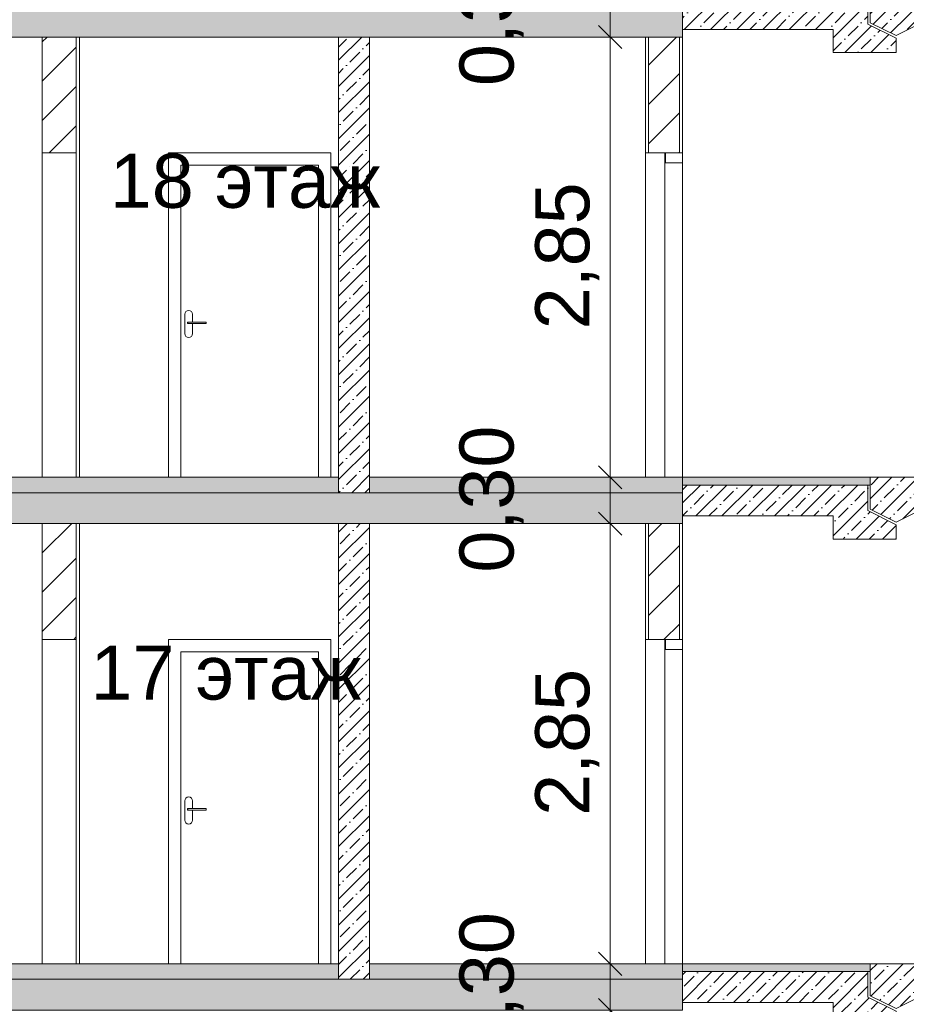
# Model space of a CAD drawing. Header units: millimetres. Extents: x -7244646 to -5701154, y 5723682 to 6071635.
# Tile 221 of 256: x -6395885 to -6390149, y 5793997 to 5800372. Entities that reach past the tile are written whole.
import ezdxf

# ---------------------------------------------------------------- set-up
doc = ezdxf.new("R2010")
doc.units = ezdxf.units.MM
doc.header["$MEASUREMENT"] = 0
doc.set_wipeout_variables(frame=1)
doc.linetypes.add('Wipeout_Contour', pattern=[1000, 0, -1000])
for name, color, linetype, lineweight in [('0_Ном._пера__1', 7, 'Continuous', 0), ('0_Ном._пера__120', 7, 'Continuous', 0), ('0_Ном._пера__141', 7, 'Continuous', 5), ('0_Ном._пера__18', 9, 'Continuous', 5), ('0_Ном._пера__21', 7, 'Continuous', 5), ('АР-вертикальная связь - Лестница.АР_Ном._пера__1', 7, 'Continuous', 0), ('АР-Чертеж-Размеры.АР_Ном._пера__1', 7, 'Continuous', 0), ('АР-Чертеж-Размеры.АР_Ном._пера__120', 7, 'Continuous', 0), ('АР-Чертеж-Размеры.АР_Ном._пера__141', 7, 'Continuous', 5)]:
    doc.layers.add(name, color=color, linetype=linetype, lineweight=lineweight)
doc.layers.add('АР-Чертеж-Размеры.АР', color=7, linetype='Continuous')
doc.styles.add('РЎР“Р•РќР•Р\xa0Р\x98Р\xa0_РЎРўР\x98Р›Р¬_2', font='arial.ttf')
doc.dimstyles.new('СГЕНЕРИР_СТИЛЬ__1', dxfattribs={"dimtxt": 500, "dimasz": 237.5, "dimexe": 0.18, "dimexo": 43263.067461, "dimgap": 0, "dimtad": 1, "dimlfac": 0.001, "dimzin": 0, "dimdsep": 46, "dimtxsty": 'РЎР“Р•РќР•Р\xa0Р\x98Р\xa0_РЎРўР\x98Р›Р¬_2', "dimblk": 'ARROWHEAD_6', "dimblk1": 'ARROWHEAD_6', "dimblk2": 'ARROWHEAD_6', "dimcen": 0.09, "dimclrd": 7, "dimclre": 7, "dimclrt": 7, "dimadec": 0, "dimazin": 0, "dimtfac": 1, "dimtdec": 4, "dimtmove": 2, "dimatfit": 3, "dimfxl": 1, "dimtolj": 1, "dimtzin": 0, "dimarcsym": 0})
doc.dimstyles.new('СГЕНЕРИР_СТИЛЬ__8', dxfattribs={"dimtxt": 350, "dimasz": 142.5, "dimexe": 0.18, "dimexo": 0.0625, "dimgap": 0, "dimtad": 1, "dimlfac": 0.001, "dimzin": 0, "dimdsep": 46, "dimtxsty": 'РЎР“Р•РќР•Р\xa0Р\x98Р\xa0_РЎРўР\x98Р›Р¬_2', "dimblk": 'ARROWHEAD_6', "dimblk1": 'ARROWHEAD_6', "dimblk2": 'ARROWHEAD_6', "dimcen": 0.09, "dimse1": 1, "dimse2": 1, "dimclrd": 7, "dimclre": 7, "dimclrt": 7, "dimadec": 0, "dimazin": 0, "dimtfac": 1, "dimtdec": 4, "dimtmove": 0, "dimatfit": 3, "dimfxl": 1, "dimtolj": 1, "dimtzin": 0, "dimarcsym": 0})
pattern_1 = [(45, (-7387333.12, 5739809.18), (-84.852814, 84.852814), []), (45, (-7387375.54, 5739851.61), (-84.852814, 84.852814), [90, -30, 0, -30])]
pattern_2 = [(45, (-7387333.12, 5739809.18), (-127.279217, 127.279217), [])]

# ---------------------------------------------------------------- blocks, each defined once
blk = doc.blocks.new('*D52', base_point=(-7387333.1, 5739809.2))
at = {"layer": 'АР-Чертеж-Размеры.АР_Ном._пера__1', "color": 7, "linetype": 'Continuous', "lineweight": 0, "transparency": 16777216}
for p, q in [((-6411439.3, 5858499.2), (-6411439.3, 5858686.7)), ((-6411314.3, 5858374.2), (-6411564.3, 5858624.2)), ((-6388218.7, 5858499.2), (-6411673.7, 5858499.2)), ((-6411439.3, 5738589.2), (-6411439.3, 5858499.2)), ((-6411564.3, 5738714.2), (-6411314.3, 5738464.2)), ((-6411204.9, 5738589.2), (-6411673.7, 5738589.2)), ((-6411439.3, 5738401.7), (-6411439.3, 5738589.2))]:
    blk.add_line(p, q, dxfattribs=at)
at = {"layer": 'АР-Чертеж-Размеры.АР_Ном._пера__1', "color": 7, "lineweight": 0, "transparency": 16777216, "insert": (-6411889.3, 5853972.3), "char_height": 500, "attachment_point": 7, "rotation": 90, "style": 'РЎР“Р•РќР•Р\xa0Р\x98Р\xa0_РЎРўР\x98Р›Р¬_2'}
blk.add_mtext('\\A1;{\\pql;\\fArial|b0|i0|c204|p0;\\W1.000000;119,91}', dxfattribs=at)
blk = doc.blocks.new('ARROWHEAD_6')
at = {"color": 0, "linetype": 'Continuous', "lineweight": 0}
for p, q in [((-0.5, -0.5), (0.5, 0.5)), ((0, 0), (-1, 0))]:
    blk.add_line(p, q, dxfattribs=at)
blk = doc.blocks.new('*D637', base_point=(-7387333.1, 5739809.2))
at = {"layer": 'АР-Чертеж-Размеры.АР_Ном._пера__1', "color": 7, "linetype": 'Continuous', "lineweight": 0, "transparency": 16777216}
for p, q in [((-6391924, 5793959.2), (-6392205.2, 5793959.2)), ((-6392064.6, 5791109.2), (-6392064.6, 5793959.2)), ((-6391924, 5791109.2), (-6392205.2, 5791109.2))]:
    blk.add_line(p, q, dxfattribs=at)
at = {"layer": 'АР-Чертеж-Размеры.АР_Ном._пера__141', "color": 7, "linetype": 'Continuous', "lineweight": 5, "transparency": 16777216}
for p, q in [((-6392139.6, 5794034.2), (-6391989.6, 5793884.2)), ((-6392139.6, 5791184.2), (-6391989.6, 5791034.2))]:
    blk.add_line(p, q, dxfattribs=at)
at = {"layer": 'АР-Чертеж-Размеры.АР_Ном._пера__120', "color": 7, "lineweight": 0, "transparency": 16777216, "char_height": 350, "attachment_point": 7, "rotation": 90, "style": 'РЎР“Р•РќР•Р\xa0Р\x98Р\xa0_РЎРўР\x98Р›Р¬_2'}
for s, insert in [('\\A1;{\\pql;\\fArial|b0|i0|c204|p0;\\W1.000000;0,30}', (-6392624.6, 5793642.1)), ('\\A1;{\\pql;\\fArial|b0|i0|c204|p0;\\W1.000000;2,85}', (-6392134.6, 5792067.1))]:
    blk.add_mtext(s, dxfattribs=dict(at, insert=insert))
blk = doc.blocks.new('*D638', base_point=(-7387333.1, 5739809.2))
at = {"layer": 'АР-Чертеж-Размеры.АР_Ном._пера__1', "color": 7, "linetype": 'Continuous', "lineweight": 0, "transparency": 16777216}
for p, q in [((-6391924, 5794259.2), (-6392205.2, 5794259.2)), ((-6392064.6, 5793959.2), (-6392064.6, 5794259.2)), ((-6391924, 5793959.2), (-6392205.2, 5793959.2))]:
    blk.add_line(p, q, dxfattribs=at)
at = {"layer": 'АР-Чертеж-Размеры.АР_Ном._пера__141', "color": 7, "linetype": 'Continuous', "lineweight": 5, "transparency": 16777216}
for p, q in [((-6392139.6, 5794334.2), (-6391989.6, 5794184.2)), ((-6392139.6, 5794034.2), (-6391989.6, 5793884.2))]:
    blk.add_line(p, q, dxfattribs=at)
blk = doc.blocks.new('*D639', base_point=(-7387333.1, 5739809.2))
at = {"layer": 'АР-Чертеж-Размеры.АР_Ном._пера__1', "color": 7, "linetype": 'Continuous', "lineweight": 0, "transparency": 16777216}
for p, q in [((-6391924, 5797109.2), (-6392205.2, 5797109.2)), ((-6392064.6, 5794259.2), (-6392064.6, 5797109.2)), ((-6391924, 5794259.2), (-6392205.2, 5794259.2))]:
    blk.add_line(p, q, dxfattribs=at)
at = {"layer": 'АР-Чертеж-Размеры.АР_Ном._пера__141', "color": 7, "linetype": 'Continuous', "lineweight": 5, "transparency": 16777216}
for p, q in [((-6392139.6, 5797184.2), (-6391989.6, 5797034.2)), ((-6392139.6, 5794334.2), (-6391989.6, 5794184.2))]:
    blk.add_line(p, q, dxfattribs=at)
at = {"layer": 'АР-Чертеж-Размеры.АР_Ном._пера__120', "color": 7, "lineweight": 0, "transparency": 16777216, "char_height": 350, "attachment_point": 7, "rotation": 90, "style": 'РЎР“Р•РќР•Р\xa0Р\x98Р\xa0_РЎРўР\x98Р›Р¬_2'}
for s, insert in [('\\A1;{\\pql;\\fArial|b0|i0|c204|p0;\\W1.000000;0,30}', (-6392624.6, 5796792.1)), ('\\A1;{\\pql;\\fArial|b0|i0|c204|p0;\\W1.000000;2,85}', (-6392134.6, 5795217.1))]:
    blk.add_mtext(s, dxfattribs=dict(at, insert=insert))
blk = doc.blocks.new('*D640', base_point=(-7387333.1, 5739809.2))
at = {"layer": 'АР-Чертеж-Размеры.АР_Ном._пера__1', "color": 7, "linetype": 'Continuous', "lineweight": 0, "transparency": 16777216}
for p, q in [((-6391924, 5797409.2), (-6392205.2, 5797409.2)), ((-6392064.6, 5797109.2), (-6392064.6, 5797409.2)), ((-6391924, 5797109.2), (-6392205.2, 5797109.2))]:
    blk.add_line(p, q, dxfattribs=at)
at = {"layer": 'АР-Чертеж-Размеры.АР_Ном._пера__141', "color": 7, "linetype": 'Continuous', "lineweight": 5, "transparency": 16777216}
for p, q in [((-6392139.6, 5797484.2), (-6391989.6, 5797334.2)), ((-6392139.6, 5797184.2), (-6391989.6, 5797034.2))]:
    blk.add_line(p, q, dxfattribs=at)
blk = doc.blocks.new('*D641', base_point=(-7387333.1, 5739809.2))
at = {"layer": 'АР-Чертеж-Размеры.АР_Ном._пера__1', "color": 7, "linetype": 'Continuous', "lineweight": 0, "transparency": 16777216}
for p, q in [((-6391924, 5800259.2), (-6392205.2, 5800259.2)), ((-6392064.6, 5797409.2), (-6392064.6, 5800259.2)), ((-6391924, 5797409.2), (-6392205.2, 5797409.2))]:
    blk.add_line(p, q, dxfattribs=at)
at = {"layer": 'АР-Чертеж-Размеры.АР_Ном._пера__141', "color": 7, "linetype": 'Continuous', "lineweight": 5, "transparency": 16777216}
for p, q in [((-6392139.6, 5800334.2), (-6391989.6, 5800184.2)), ((-6392139.6, 5797484.2), (-6391989.6, 5797334.2))]:
    blk.add_line(p, q, dxfattribs=at)
at = {"layer": 'АР-Чертеж-Размеры.АР_Ном._пера__120', "color": 7, "lineweight": 0, "transparency": 16777216, "char_height": 350, "attachment_point": 7, "rotation": 90, "style": 'РЎР“Р•РќР•Р\xa0Р\x98Р\xa0_РЎРўР\x98Р›Р¬_2'}
for s, insert in [('\\A1;{\\pql;\\fArial|b0|i0|c204|p0;\\W1.000000;0,30}', (-6392624.6, 5799942.1)), ('\\A1;{\\pql;\\fArial|b0|i0|c204|p0;\\W1.000000;2,85}', (-6392134.6, 5798367.1))]:
    blk.add_mtext(s, dxfattribs=dict(at, insert=insert))
blk = doc.blocks.new('*D642', base_point=(-7387333.1, 5739809.2))
at = {"layer": 'АР-Чертеж-Размеры.АР_Ном._пера__1', "color": 7, "linetype": 'Continuous', "lineweight": 0, "transparency": 16777216}
for p, q in [((-6391924, 5800559.2), (-6392205.2, 5800559.2)), ((-6392064.6, 5800259.2), (-6392064.6, 5800559.2)), ((-6391924, 5800259.2), (-6392205.2, 5800259.2))]:
    blk.add_line(p, q, dxfattribs=at)
at = {"layer": 'АР-Чертеж-Размеры.АР_Ном._пера__141', "color": 7, "linetype": 'Continuous', "lineweight": 5, "transparency": 16777216}
for p, q in [((-6392139.6, 5800634.2), (-6391989.6, 5800484.2)), ((-6392139.6, 5800334.2), (-6391989.6, 5800184.2))]:
    blk.add_line(p, q, dxfattribs=at)

msp = doc.modelspace()

# ---------------------------------------------------------------- hatches: boundary and pattern name
at = {"layer": '0_Ном._пера__1', "linetype": 'Continuous', "lineweight": 0}
h = msp.add_hatch(dxfattribs=at)
h.set_pattern_fill('ЖЕЛЕЗОБЕТОН__PROJECT__0003', style=0, pattern_type=2)
h.set_pattern_definition(pattern_1)
h.paths.add_polyline_path([(-6391597.134, 5800259.18), (-6391597.134, 5800459.18), (-6401810.577, 5800459.18), (-6401810.577, 5800259.18)])
h = msp.add_hatch(dxfattribs=at)
h.set_pattern_fill('БЛОКИ_БЕТОННЫЕ_ЭФФЕКТИВН_7A', style=0, pattern_type=2)
h.set_pattern_definition(pattern_2)
h.paths.add_polyline_path([(-6395739.217, 5800259.18), (-6395739.217, 5799509.18), (-6395519.213, 5799509.18), (-6395519.213, 5800259.18)])
h = msp.add_hatch(dxfattribs=at)
h.set_pattern_fill('ЖЕЛЕЗОБЕТОН__PROJECT__0003', style=0, pattern_type=2)
h.set_pattern_definition(pattern_1)
h.paths.add_polyline_path([(-6393621.764, 5800259.18), (-6393821.764, 5800259.18), (-6393821.764, 5797309.18), (-6393621.764, 5797309.18)])
h = msp.add_hatch(dxfattribs=at)
h.set_pattern_fill('БЛОКИ_БЕТОННЫЕ_ЭФФЕКТИВН_7A', style=0, pattern_type=2)
h.set_pattern_definition(pattern_2)
h.paths.add_polyline_path([(-6391817.134, 5799509.18), (-6391617.134, 5799509.18), (-6391617.134, 5800259.18), (-6391817.134, 5800259.18)])
at = {"layer": '0_Ном._пера__1', "linetype": 'Continuous', "lineweight": 0, "true_color": 0x000000}
for points in [[(-6393821.764, 5797409.18), (-6396938.666, 5797409.18), (-6396938.666, 5797309.18), (-6393821.764, 5797309.18)], [(-6391597.134, 5797309.18), (-6391597.134, 5797409.18), (-6393621.764, 5797409.18), (-6393621.764, 5797309.18)], [(-6393821.764, 5794259.18), (-6396938.666, 5794259.18), (-6396938.666, 5794159.18), (-6393821.764, 5794159.18)], [(-6391597.134, 5794159.18), (-6391597.134, 5794259.18), (-6393621.764, 5794259.18), (-6393621.764, 5794159.18)]]:
    msp.add_hatch(color=18, dxfattribs=at).paths.add_polyline_path(points)
at = {"layer": '0_Ном._пера__1', "linetype": 'Continuous', "lineweight": 0}
h = msp.add_hatch(dxfattribs=at)
h.set_pattern_fill('ЖЕЛЕЗОБЕТОН__PROJECT__0003', style=0, pattern_type=2)
h.set_pattern_definition(pattern_1)
h.paths.add_polyline_path([(-6391597.134, 5797109.18), (-6391597.134, 5797309.18), (-6401810.577, 5797309.18), (-6401810.577, 5797109.18)])
h = msp.add_hatch(dxfattribs=at)
h.set_pattern_fill('БЛОКИ_БЕТОННЫЕ_ЭФФЕКТИВН_7A', style=0, pattern_type=2)
h.set_pattern_definition(pattern_2)
h.paths.add_polyline_path([(-6395739.217, 5797109.18), (-6395739.217, 5796359.18), (-6395519.213, 5796359.18), (-6395519.213, 5797109.18)])
h = msp.add_hatch(dxfattribs=at)
h.set_pattern_fill('ЖЕЛЕЗОБЕТОН__PROJECT__0003', style=0, pattern_type=2)
h.set_pattern_definition(pattern_1)
h.paths.add_polyline_path([(-6393621.764, 5797109.18), (-6393821.764, 5797109.18), (-6393821.764, 5794159.18), (-6393621.764, 5794159.18)])
h = msp.add_hatch(dxfattribs=at)
h.set_pattern_fill('БЛОКИ_БЕТОННЫЕ_ЭФФЕКТИВН_7A', style=0, pattern_type=2)
h.set_pattern_definition(pattern_2)
h.paths.add_polyline_path([(-6391817.134, 5796359.18), (-6391617.134, 5796359.18), (-6391617.134, 5797109.18), (-6391817.134, 5797109.18)])
h = msp.add_hatch(dxfattribs=at)
h.set_pattern_fill('ЖЕЛЕЗОБЕТОН__PROJECT__0003', style=0, pattern_type=2)
h.set_pattern_definition(pattern_1)
h.paths.add_polyline_path([(-6391597.134, 5793959.18), (-6391597.134, 5794159.18), (-6401810.577, 5794159.18), (-6401810.577, 5793959.18)])
at = {"layer": '0_Ном._пера__18', "linetype": 'Continuous', "lineweight": 5}
for points in [[(-6391597.134, 5797409.18), (-6391597.134, 5797359.18), (-6390382.137, 5797359.18), (-6390382.137, 5797409.18)], [(-6391597.134, 5794259.18), (-6391597.134, 5794209.18), (-6390382.137, 5794209.18), (-6390382.137, 5794259.18)]]:
    msp.add_hatch(color=9, dxfattribs=at).paths.add_polyline_path(points)
at = {"layer": 'АР-вертикальная связь - Лестница.АР_Ном._пера__1', "linetype": 'Continuous', "lineweight": 0}
h = msp.add_hatch(dxfattribs=at)
h.set_pattern_fill('ЖЕЛЕЗОБЕТОН__PROJECT__0003', style=0, pattern_type=2)
h.set_pattern_definition(pattern_1)
h.paths.add_polyline_path([(-6390382.137, 5800559.18), (-6390382.137, 5800352.343), (-6390215.366, 5800268.958), (-6390088.539, 5800332.372), (-6386782.137, 5801985.573), (-6386782.137, 5802209.18), (-6386807.137, 5802209.18), (-6387082.137, 5802209.18), (-6387082.137, 5802059.18), (-6387382.137, 5802059.18), (-6387382.137, 5801909.18), (-6387682.137, 5801909.18), (-6387682.137, 5801759.18), (-6387982.137, 5801759.18), (-6387982.137, 5801609.179), (-6388282.137, 5801609.179), (-6388282.137, 5801459.18), (-6388582.137, 5801459.18), (-6388582.137, 5801309.18), (-6388882.137, 5801309.18), (-6388882.858, 5801159.18), (-6389182.137, 5801159.18), (-6389182.137, 5801009.18), (-6389482.137, 5801009.18), (-6389482.137, 5800859.18), (-6389782.137, 5800859.18), (-6389782.137, 5800709.18), (-6390082.137, 5800709.18), (-6390082.137, 5800559.18)])
h = msp.add_hatch(dxfattribs=at)
h.set_pattern_fill('ЖЕЛЕЗОБЕТОН__PROJECT__0003', style=0, pattern_type=2)
h.set_pattern_definition(pattern_1)
h.paths.add_polyline_path([(-6390215.366, 5800252.187), (-6390397.137, 5800343.073), (-6390397.137, 5800509.18), (-6391597.134, 5800509.18), (-6391597.134, 5800309.18), (-6390622.137, 5800309.18), (-6390622.137, 5800159.18), (-6390215.366, 5800159.18)])
h = msp.add_hatch(dxfattribs=at)
h.set_pattern_fill('ЖЕЛЕЗОБЕТОН__PROJECT__0003', style=0, pattern_type=2)
h.set_pattern_definition(pattern_1)
h.paths.add_polyline_path([(-6390382.137, 5797409.18), (-6390382.137, 5797202.343), (-6390215.366, 5797118.958), (-6390088.539, 5797182.372), (-6386782.137, 5798835.573), (-6386782.137, 5799059.18), (-6386807.137, 5799059.18), (-6387082.137, 5799059.18), (-6387082.137, 5798909.18), (-6387382.137, 5798909.18), (-6387382.137, 5798759.18), (-6387682.137, 5798759.18), (-6387682.137, 5798609.18), (-6387982.137, 5798609.18), (-6387982.137, 5798459.18), (-6388282.137, 5798459.18), (-6388282.137, 5798309.18), (-6388582.137, 5798309.18), (-6388582.137, 5798159.18), (-6388882.137, 5798159.18), (-6388882.858, 5798009.18), (-6389182.137, 5798009.18), (-6389182.137, 5797859.18), (-6389482.137, 5797859.18), (-6389482.137, 5797709.18), (-6389782.137, 5797709.18), (-6389782.137, 5797559.18), (-6390082.137, 5797559.18), (-6390082.137, 5797409.18)])
h = msp.add_hatch(dxfattribs=at)
h.set_pattern_fill('ЖЕЛЕЗОБЕТОН__PROJECT__0003', style=0, pattern_type=2)
h.set_pattern_definition(pattern_1)
h.paths.add_polyline_path([(-6390215.366, 5797102.188), (-6390397.137, 5797193.073), (-6390397.137, 5797359.18), (-6391597.134, 5797359.18), (-6391597.134, 5797159.18), (-6390622.137, 5797159.18), (-6390622.137, 5797009.18), (-6390215.366, 5797009.18)])
h = msp.add_hatch(dxfattribs=at)
h.set_pattern_fill('ЖЕЛЕЗОБЕТОН__PROJECT__0003', style=0, pattern_type=2)
h.set_pattern_definition(pattern_1)
h.paths.add_polyline_path([(-6390382.137, 5794259.18), (-6390382.137, 5794052.343), (-6390215.366, 5793968.958), (-6390088.539, 5794032.372), (-6386782.137, 5795685.573), (-6386782.137, 5795909.18), (-6386807.137, 5795909.18), (-6387082.137, 5795909.18), (-6387082.137, 5795759.18), (-6387382.137, 5795759.18), (-6387382.137, 5795609.18), (-6387682.137, 5795609.18), (-6387682.137, 5795459.18), (-6387982.137, 5795459.18), (-6387982.137, 5795309.18), (-6388282.137, 5795309.18), (-6388282.137, 5795159.18), (-6388582.137, 5795159.18), (-6388582.137, 5795009.18), (-6388882.137, 5795009.18), (-6388882.858, 5794859.18), (-6389182.137, 5794859.18), (-6389182.137, 5794709.18), (-6389482.137, 5794709.18), (-6389482.137, 5794559.18), (-6389782.137, 5794559.18), (-6389782.137, 5794409.18), (-6390082.137, 5794409.18), (-6390082.137, 5794259.18)])
h = msp.add_hatch(dxfattribs=at)
h.set_pattern_fill('ЖЕЛЕЗОБЕТОН__PROJECT__0003', style=0, pattern_type=2)
h.set_pattern_definition(pattern_1)
h.paths.add_polyline_path([(-6390215.366, 5793952.188), (-6390397.137, 5794043.073), (-6390397.137, 5794209.18), (-6391597.134, 5794209.18), (-6391597.134, 5794009.18), (-6390622.137, 5794009.18), (-6390622.137, 5793859.18), (-6390215.366, 5793859.18)])

# ---------------------------------------------------------------- linework, layer by layer
at = {"layer": '0_Ном._пера__1', "color": 7, "linetype": 'Continuous', "lineweight": 0}
for p, q in [((-6395739.217, 5800259.18), (-6395739.218, 5797409.18)), ((-6395519.213, 5800259.18), (-6395519.213, 5797409.18)), ((-6395499.213, 5800259.18), (-6395499.213, 5797409.18)), ((-6391837.134, 5800259.18), (-6391837.134, 5799509.18)), ((-6391597.134, 5800259.18), (-6391597.134, 5799509.18)), ((-6394921.767, 5799509.18), (-6393871.767, 5799509.18)), ((-6394921.767, 5797409.18), (-6394921.767, 5799509.18)), ((-6393871.767, 5799509.18), (-6393871.767, 5797409.18)), ((-6391837.134, 5797409.18), (-6391837.134, 5799509.18)), ((-6391817.134, 5799509.18), (-6391837.134, 5799509.18)), ((-6391707.134, 5799509.18), (-6391817.134, 5799509.18)), ((-6391707.134, 5799509.18), (-6391707.134, 5799444.18)), ((-6394841.767, 5799429.18), (-6393951.767, 5799429.18)), ((-6393951.767, 5799429.18), (-6393951.767, 5797409.18)), ((-6391597.134, 5797409.18), (-6393621.764, 5797409.18)), ((-6395739.217, 5797109.18), (-6395739.218, 5794259.18)), ((-6395519.213, 5797109.18), (-6395519.213, 5794259.18)), ((-6395499.213, 5797109.18), (-6395499.213, 5794259.18)), ((-6391837.134, 5797109.18), (-6391837.134, 5796359.18)), ((-6391597.134, 5797109.18), (-6391597.134, 5796359.18)), ((-6394921.767, 5796359.18), (-6393871.767, 5796359.18)), ((-6394921.767, 5794259.18), (-6394921.767, 5796359.18)), ((-6393871.767, 5796359.18), (-6393871.767, 5794259.18)), ((-6391837.134, 5794259.18), (-6391837.134, 5796359.18)), ((-6391817.134, 5796359.18), (-6391837.134, 5796359.18)), ((-6391707.134, 5796359.18), (-6391817.134, 5796359.18)), ((-6391707.134, 5796359.18), (-6391707.134, 5796294.18)), ((-6394841.767, 5796279.18), (-6393951.767, 5796279.18)), ((-6393951.767, 5796279.18), (-6393951.767, 5794259.18)), ((-6391597.134, 5794259.18), (-6393621.764, 5794259.18))]:
    msp.add_line(p, q, dxfattribs=at)
at = {"layer": '0_Ном._пера__1', "color": 7, "linetype": 'Continuous', "lineweight": 0, "flags": 128}
for points in [[(-6395519.213, 5800259.18), (-6395519.213, 5799509.18)], [(-6391712.134, 5799444.18), (-6391712.134, 5799509.18), (-6391712.134, 5797409.18)], [(-6391597.134, 5799509.18), (-6391617.134, 5799509.18), (-6391707.134, 5799509.18)], [(-6391597.134, 5799509.18), (-6391597.134, 5799444.18), (-6391597.134, 5799509.18), (-6391597.134, 5797409.18)], [(-6391597.134, 5799444.18), (-6391707.134, 5799444.18), (-6391712.134, 5799444.18)], [(-6395519.213, 5797109.18), (-6395519.213, 5796359.18)], [(-6391712.134, 5796294.18), (-6391712.134, 5796359.18), (-6391712.134, 5794259.18)], [(-6391597.134, 5796359.18), (-6391617.134, 5796359.18), (-6391707.134, 5796359.18)], [(-6391597.134, 5796359.18), (-6391597.134, 5796294.18), (-6391597.134, 5796359.18), (-6391597.134, 5794259.18)], [(-6391597.134, 5796294.18), (-6391707.134, 5796294.18), (-6391712.134, 5796294.18)]]:
    msp.add_lwpolyline(points, dxfattribs=at)
for points in [[(-6391597.134, 5797409.18), (-6391597.134, 5797359.18), (-6390382.137, 5797359.18), (-6390382.137, 5797409.18)], [(-6391597.134, 5794259.18), (-6391597.134, 5794209.18), (-6390382.137, 5794209.18), (-6390382.137, 5794259.18)]]:
    msp.add_lwpolyline(points, close=True, dxfattribs=at)
at = {"layer": '0_Ном._пера__120', "color": 7, "linetype": 'Continuous', "lineweight": 0}
for points in [[(-6386782.137, 5801985.573), (-6390215.366, 5800268.958), (-6390382.137, 5800352.343), (-6390382.137, 5800559.18), (-6390082.137, 5800559.18)], [(-6386782.137, 5798835.573), (-6390215.366, 5797118.958), (-6390382.137, 5797202.343), (-6390382.137, 5797409.18), (-6390082.137, 5797409.18)], [(-6386782.137, 5795685.573), (-6390215.366, 5793968.958), (-6390382.137, 5794052.343), (-6390382.137, 5794259.18), (-6390082.137, 5794259.18)]]:
    msp.add_lwpolyline(points, dxfattribs=at)
for points in [[(-6391597.134, 5800509.18), (-6390397.137, 5800509.18), (-6390397.137, 5800343.073), (-6390215.366, 5800252.187), (-6390215.366, 5800159.18), (-6390622.137, 5800159.18), (-6390622.137, 5800309.18), (-6391597.134, 5800309.18)], [(-6391597.134, 5797409.18), (-6390382.137, 5797409.18), (-6390382.137, 5797359.18), (-6391597.134, 5797359.18)], [(-6391597.134, 5797359.18), (-6390397.137, 5797359.18), (-6390397.137, 5797193.073), (-6390215.366, 5797102.188), (-6390215.366, 5797009.18), (-6390622.137, 5797009.18), (-6390622.137, 5797159.18), (-6391597.134, 5797159.18)], [(-6391597.134, 5794259.18), (-6390382.137, 5794259.18), (-6390382.137, 5794209.18), (-6391597.134, 5794209.18)], [(-6391597.134, 5794209.18), (-6390397.137, 5794209.18), (-6390397.137, 5794043.073), (-6390215.366, 5793952.188), (-6390215.366, 5793859.18), (-6390622.137, 5793859.18), (-6390622.137, 5794009.18), (-6391597.134, 5794009.18)]]:
    msp.add_lwpolyline(points, close=True, dxfattribs=at)
at = {"layer": '0_Ном._пера__120', "color": 7, "linetype": 'Continuous', "lineweight": 0, "flags": 128}
for points in [[(-6393821.764, 5797409.18), (-6396938.666, 5797409.18), (-6396938.666, 5797309.18), (-6393821.764, 5797309.18)], [(-6391597.134, 5797309.18), (-6391597.134, 5797409.18), (-6393621.764, 5797409.18), (-6393621.764, 5797309.18)], [(-6393821.764, 5794259.18), (-6396938.666, 5794259.18), (-6396938.666, 5794159.18), (-6393821.764, 5794159.18)], [(-6391597.134, 5794159.18), (-6391597.134, 5794259.18), (-6393621.764, 5794259.18), (-6393621.764, 5794159.18)]]:
    msp.add_lwpolyline(points, close=True, dxfattribs=at)
at = {"layer": '0_Ном._пера__141', "color": 7, "linetype": 'Continuous', "lineweight": 5, "flags": 128}
for points in [[(-6395739.217, 5800259.18), (-6395739.217, 5799509.18), (-6395519.213, 5799509.18), (-6395519.213, 5800259.18)], [(-6391817.134, 5799509.18), (-6391617.134, 5799509.18), (-6391617.134, 5800259.18), (-6391817.134, 5800259.18)], [(-6395739.217, 5797109.18), (-6395739.217, 5796359.18), (-6395519.213, 5796359.18), (-6395519.213, 5797109.18)], [(-6391817.134, 5796359.18), (-6391617.134, 5796359.18), (-6391617.134, 5797109.18), (-6391817.134, 5797109.18)]]:
    msp.add_lwpolyline(points, close=True, dxfattribs=at)
at = {"layer": '0_Ном._пера__21', "color": 7, "linetype": 'Continuous', "lineweight": 5}
for p, q in [((-6393821.764, 5800259.18), (-6393821.764, 5797324.179)), ((-6393621.764, 5800259.18), (-6393621.764, 5797324.179)), ((-6393821.764, 5797109.18), (-6393821.764, 5794174.179)), ((-6393621.764, 5797109.18), (-6393621.764, 5794174.179))]:
    msp.add_line(p, q, dxfattribs=at)
at = {"layer": '0_Ном._пера__21', "color": 7, "linetype": 'Continuous', "lineweight": 5, "flags": 128}
for points in [[(-6391597.134, 5800259.18), (-6391597.134, 5800459.18), (-6401810.577, 5800459.18), (-6401810.577, 5800259.18)], [(-6393621.764, 5800259.18), (-6393821.764, 5800259.18), (-6393821.764, 5797309.18), (-6393621.764, 5797309.18)], [(-6391597.134, 5797109.18), (-6391597.134, 5797309.18), (-6401810.577, 5797309.18), (-6401810.577, 5797109.18)], [(-6393621.764, 5797109.18), (-6393821.764, 5797109.18), (-6393821.764, 5794159.18), (-6393621.764, 5794159.18)], [(-6391597.134, 5793959.18), (-6391597.134, 5794159.18), (-6401810.577, 5794159.18), (-6401810.577, 5793959.18)]]:
    msp.add_lwpolyline(points, close=True, dxfattribs=at)

# ---------------------------------------------------------------- texts
at = {"layer": '0_Ном._пера__1', "color": 7, "linetype": 'Continuous', "lineweight": 0, "char_height": 350, "attachment_point": 5, "style": 'РЎР“Р•РќР•Р\xa0Р\x98Р\xa0_РЎРўР\x98Р›Р¬_2'}
for s, insert in [('\\A1;{\\pqc;\\fArial|b0|i0|c204|p0;\\W1.000000;18\\fArial|b0|i0|c204|p0;\\W1.000000; этаж}', (-6394426.742, 5799326.251)), ('\\A1;{\\pqc;\\fArial|b0|i0|c204|p0;\\W1.000000;17\\fArial|b0|i0|c204|p0;\\W1.000000; этаж}', (-6394551.503, 5796142.267))]:
    msp.add_mtext(s, dxfattribs=dict(at, insert=insert))

# ---------------------------------------------------------------- dimensions: what is measured, and where the dimension line sits
at = {"layer": 'АР-Чертеж-Размеры.АР', "color": 7, "linetype": 'Continuous', "lineweight": 0}
for base, p1, p2, dimstyle, picture, middle in [((-6411439.299, 5858499.18), (-6410669.971, 5738589.18), (-6383892.346, 5858499.18), 'СГЕНЕРИР_СТИЛЬ__1', '*D52', (-6412139.299, 5855000.125)), ((-6392064.581, 5800259.18), (-6392227.432, 5797409.18), (-6392323.748, 5800259.18), 'СГЕНЕРИР_СТИЛЬ__8', '*D641', (-6392309.581, 5798820.173)), ((-6392064.581, 5800559.18), (-6392323.748, 5800259.18), (-6392313.049, 5800559.18), 'СГЕНЕРИР_СТИЛЬ__8', '*D642', (-6392799.581, 5800395.173)), ((-6392064.581, 5797109.18), (-6392339.4, 5794259.18), (-6392370.082, 5797109.18), 'СГЕНЕРИР_СТИЛЬ__8', '*D639', (-6392309.581, 5795670.173)), ((-6392064.581, 5797409.18), (-6392370.082, 5797109.18), (-6392227.432, 5797409.18), 'СГЕНЕРИР_СТИЛЬ__8', '*D640', (-6392799.581, 5797245.173)), ((-6392064.581, 5793959.18), (-6392232.634, 5791109.18), (-6392369.119, 5793959.18), 'СГЕНЕРИР_СТИЛЬ__8', '*D637', (-6392309.581, 5792520.173)), ((-6392064.581, 5794259.18), (-6392369.119, 5793959.18), (-6392339.4, 5794259.18), 'СГЕНЕРИР_СТИЛЬ__8', '*D638', (-6392799.581, 5794095.173))]:
    dim = msp.add_linear_dim(base=base, p1=p1, p2=p2, angle=90, dimstyle=dimstyle, dxfattribs=at)
    dim.commit()
    dim.dimension.update_dxf_attribs({"geometry": picture, "text_midpoint": middle, "dimtype": 160, "text_rotation": 90})

# ---------------------------------------------------------------- next in the draw order: wipeouts: each hides what was drawn before it
at = {"color": 254, "linetype": 'Wipeout_Contour', "lineweight": 0, "ltscale": 207172723.2527763}
msp.add_wipeout([(-6394816.767, 5798339.18), (-6394814.864, 5798329.612), (-6394809.445, 5798321.502), (-6394801.334, 5798316.083), (-6394791.767, 5798314.18), (-6394782.2, 5798316.083), (-6394774.09, 5798321.502), (-6394768.67, 5798329.612), (-6394766.767, 5798339.18), (-6394766.767, 5798404.18), (-6394786.267, 5798404.18), (-6394799.267, 5798404.18), (-6394799.267, 5798414.18), (-6394786.267, 5798414.18), (-6394766.767, 5798414.18), (-6394766.767, 5798464.18), (-6394768.67, 5798473.747), (-6394774.09, 5798481.857), (-6394782.2, 5798487.277), (-6394791.767, 5798489.18), (-6394801.334, 5798487.277), (-6394809.445, 5798481.857), (-6394814.864, 5798473.747), (-6394816.767, 5798464.18)], dxfattribs=at)
at = {"color": 254, "linetype": 'Wipeout_Contour', "lineweight": 0, "ltscale": 207121948.9305289}
msp.add_wipeout([(-6394816.767, 5795189.18), (-6394814.864, 5795179.613), (-6394809.445, 5795171.502), (-6394801.334, 5795166.083), (-6394791.767, 5795164.18), (-6394782.2, 5795166.083), (-6394774.09, 5795171.502), (-6394768.67, 5795179.613), (-6394766.767, 5795189.18), (-6394766.767, 5795254.18), (-6394786.267, 5795254.18), (-6394799.267, 5795254.18), (-6394799.267, 5795264.18), (-6394786.267, 5795264.18), (-6394766.767, 5795264.18), (-6394766.767, 5795314.18), (-6394768.67, 5795323.747), (-6394774.09, 5795331.857), (-6394782.2, 5795337.277), (-6394791.767, 5795339.18), (-6394801.334, 5795337.277), (-6394809.445, 5795331.857), (-6394814.864, 5795323.747), (-6394816.767, 5795314.18)], dxfattribs=at)

# ---------------------------------------------------------------- next in the draw order: linework, layer by layer
at = {"layer": '0_Ном._пера__1', "color": 7, "linetype": 'Continuous', "lineweight": 0}
for p, q in [((-6394841.767, 5797409.18), (-6394841.767, 5799429.18)), ((-6394814.864, 5798473.747), (-6394816.767, 5798464.18)), ((-6394809.445, 5798481.857), (-6394814.864, 5798473.747)), ((-6394801.334, 5798487.277), (-6394809.445, 5798481.857)), ((-6394791.767, 5798489.18), (-6394801.334, 5798487.277)), ((-6394782.2, 5798487.277), (-6394791.767, 5798489.18)), ((-6394774.09, 5798481.857), (-6394782.2, 5798487.277)), ((-6394768.67, 5798473.747), (-6394774.09, 5798481.857)), ((-6394766.767, 5798464.18), (-6394768.67, 5798473.747)), ((-6394816.767, 5798339.18), (-6394814.864, 5798329.612)), ((-6394768.67, 5798329.612), (-6394766.767, 5798339.18)), ((-6394814.864, 5798329.612), (-6394809.445, 5798321.502)), ((-6394809.445, 5798321.502), (-6394801.334, 5798316.083)), ((-6394801.334, 5798316.083), (-6394791.767, 5798314.18)), ((-6394791.767, 5798314.18), (-6394782.2, 5798316.083)), ((-6394782.2, 5798316.083), (-6394774.09, 5798321.502)), ((-6394774.09, 5798321.502), (-6394768.67, 5798329.612)), ((-6394841.767, 5794259.18), (-6394841.767, 5796279.18)), ((-6394801.334, 5795337.277), (-6394809.445, 5795331.857)), ((-6394791.767, 5795339.18), (-6394801.334, 5795337.277)), ((-6394782.2, 5795337.277), (-6394791.767, 5795339.18)), ((-6394774.09, 5795331.857), (-6394782.2, 5795337.277)), ((-6394814.864, 5795323.747), (-6394816.767, 5795314.18)), ((-6394809.445, 5795331.857), (-6394814.864, 5795323.747)), ((-6394768.67, 5795323.747), (-6394774.09, 5795331.857)), ((-6394766.767, 5795314.18), (-6394768.67, 5795323.747)), ((-6394816.767, 5795189.18), (-6394814.864, 5795179.613)), ((-6394814.864, 5795179.613), (-6394809.445, 5795171.502)), ((-6394809.445, 5795171.502), (-6394801.334, 5795166.083)), ((-6394801.334, 5795166.083), (-6394791.767, 5795164.18)), ((-6394791.767, 5795164.18), (-6394782.2, 5795166.083)), ((-6394782.2, 5795166.083), (-6394774.09, 5795171.502)), ((-6394774.09, 5795171.502), (-6394768.67, 5795179.613)), ((-6394768.67, 5795179.613), (-6394766.767, 5795189.18))]:
    msp.add_line(p, q, dxfattribs=at)

# ---------------------------------------------------------------- next in the draw order: wipeouts: each hides what was drawn before it
at = {"color": 254, "linetype": 'Wipeout_Contour', "lineweight": 0, "ltscale": 34528633.02879966}
msp.add_wipeout([(-6394679.267, 5798414.18), (-6394786.267, 5798414.18), (-6394786.267, 5798404.18), (-6394679.267, 5798404.18)], dxfattribs=at)
at = {"color": 254, "linetype": 'Wipeout_Contour', "lineweight": 0, "ltscale": 34520170.59576486}
msp.add_wipeout([(-6394679.267, 5795264.18), (-6394786.267, 5795264.18), (-6394786.267, 5795254.18), (-6394679.267, 5795254.18)], dxfattribs=at)

# ---------------------------------------------------------------- next in the draw order: linework, layer by layer
at = {"layer": '0_Ном._пера__1', "color": 7, "linetype": 'Continuous', "lineweight": 0}
for p, q in [((-6394679.267, 5798414.18), (-6394679.267, 5798404.18)), ((-6394679.267, 5795264.18), (-6394679.267, 5795254.18))]:
    msp.add_line(p, q, dxfattribs=at)

# ---------------------------------------------------------------- next in the draw order: wipeouts: each hides what was drawn before it
at = {"color": 254, "linetype": 'Wipeout_Contour', "lineweight": 0, "ltscale": 34528798.93159439}
msp.add_wipeout([(-6394786.267, 5798414.18), (-6394791.242, 5798414.18), (-6394791.242, 5798404.18), (-6394786.267, 5798404.18)], dxfattribs=at)
at = {"color": 254, "linetype": 'Wipeout_Contour', "lineweight": 0, "ltscale": 34520336.53922975}
msp.add_wipeout([(-6394786.267, 5795264.18), (-6394791.242, 5795264.18), (-6394791.242, 5795254.18), (-6394786.267, 5795254.18)], dxfattribs=at)

# ---------------------------------------------------------------- next in the draw order: wipeouts: each hides what was drawn before it
at = {"color": 254, "linetype": 'Wipeout_Contour', "lineweight": 0, "ltscale": 34528812.55117907}
msp.add_wipeout([(-6394791.242, 5798414.18), (-6394795.459, 5798414.18), (-6394795.459, 5798404.18), (-6394791.242, 5798404.18)], dxfattribs=at)
at = {"color": 254, "linetype": 'Wipeout_Contour', "lineweight": 0, "ltscale": 34520350.16215316}
msp.add_wipeout([(-6394791.242, 5795264.18), (-6394795.459, 5795264.18), (-6394795.459, 5795254.18), (-6394791.242, 5795254.18)], dxfattribs=at)

# ---------------------------------------------------------------- next in the draw order: wipeouts: each hides what was drawn before it
at = {"color": 254, "linetype": 'Wipeout_Contour', "lineweight": 0, "ltscale": 34528822.97518545}
msp.add_wipeout([(-6394795.459, 5798414.18), (-6394798.278, 5798414.18), (-6394798.278, 5798404.18), (-6394795.459, 5798404.18)], dxfattribs=at)
at = {"color": 254, "linetype": 'Wipeout_Contour', "lineweight": 0, "ltscale": 34520360.58871491}
msp.add_wipeout([(-6394795.459, 5795264.18), (-6394798.278, 5795264.18), (-6394798.278, 5795254.18), (-6394795.459, 5795254.18)], dxfattribs=at)

# ---------------------------------------------------------------- next in the draw order: wipeouts: each hides what was drawn before it
at = {"color": 254, "linetype": 'Wipeout_Contour', "lineweight": 0, "ltscale": 34528828.61665036}
msp.add_wipeout([(-6394798.278, 5798414.18), (-6394799.267, 5798414.18), (-6394799.267, 5798404.18), (-6394798.278, 5798404.18)], dxfattribs=at)
at = {"color": 254, "linetype": 'Wipeout_Contour', "lineweight": 0, "ltscale": 34520366.23156277}
msp.add_wipeout([(-6394798.278, 5795264.18), (-6394799.267, 5795264.18), (-6394799.267, 5795254.18), (-6394798.278, 5795254.18)], dxfattribs=at)

# ---------------------------------------------------------------- next in the draw order: linework, layer by layer
at = {"layer": '0_Ном._пера__1', "color": 7, "linetype": 'Continuous', "lineweight": 0}
for p, q in [((-6394816.767, 5798464.18), (-6394816.767, 5798339.18)), ((-6394766.767, 5798414.18), (-6394766.767, 5798464.18)), ((-6394798.278, 5798414.18), (-6394799.267, 5798414.18)), ((-6394799.267, 5798414.18), (-6394799.267, 5798404.18)), ((-6394798.278, 5798404.18), (-6394799.267, 5798404.18)), ((-6394795.459, 5798414.18), (-6394798.278, 5798414.18)), ((-6394795.459, 5798404.18), (-6394798.278, 5798404.18)), ((-6394791.242, 5798414.18), (-6394795.459, 5798414.18)), ((-6394791.242, 5798404.18), (-6394795.459, 5798404.18)), ((-6394786.267, 5798414.18), (-6394791.242, 5798414.18)), ((-6394786.267, 5798404.18), (-6394791.242, 5798404.18)), ((-6394679.267, 5798414.18), (-6394786.267, 5798414.18)), ((-6394679.267, 5798404.18), (-6394786.267, 5798404.18)), ((-6394766.767, 5798339.18), (-6394766.767, 5798404.18)), ((-6394816.767, 5795314.18), (-6394816.767, 5795189.18)), ((-6394766.767, 5795264.18), (-6394766.767, 5795314.18)), ((-6394798.278, 5795264.18), (-6394799.267, 5795264.18)), ((-6394799.267, 5795264.18), (-6394799.267, 5795254.18)), ((-6394798.278, 5795254.18), (-6394799.267, 5795254.18)), ((-6394795.459, 5795264.18), (-6394798.278, 5795264.18)), ((-6394795.459, 5795254.18), (-6394798.278, 5795254.18)), ((-6394791.242, 5795264.18), (-6394795.459, 5795264.18)), ((-6394791.242, 5795254.18), (-6394795.459, 5795254.18)), ((-6394786.267, 5795264.18), (-6394791.242, 5795264.18)), ((-6394786.267, 5795254.18), (-6394791.242, 5795254.18)), ((-6394679.267, 5795264.18), (-6394786.267, 5795264.18)), ((-6394679.267, 5795254.18), (-6394786.267, 5795254.18)), ((-6394766.767, 5795189.18), (-6394766.767, 5795254.18))]:
    msp.add_line(p, q, dxfattribs=at)

doc.saveas('drawing.dxf')
